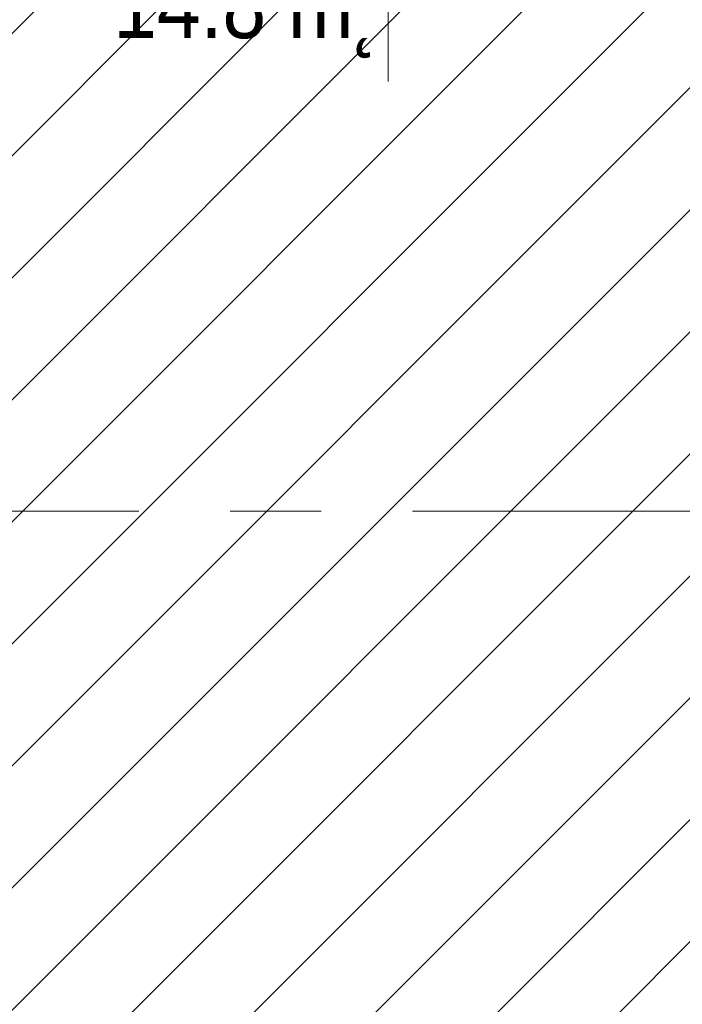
# Model space of a CAD drawing. Header units: centimetres. Extents: x -1737 to 3083, y -1 to 3760.
# Tile 15 of 36: x -477 to -246, y 1197 to 1539. Entities that reach past the tile are written whole.
import ezdxf

# ---------------------------------------------------------------- set-up
doc = ezdxf.new("R2010")
doc.units = ezdxf.units.CM
doc.linetypes.add('Oś', pattern=[222.25, 127, -31.75, 31.75, -31.75])
for name, color, linetype, lineweight in [('A-AREA-IDEN', 2, 'Continuous', 13), ('A-DETL-GENF', 92, 'Continuous', 9), ('S-GRID', 1, 'Continuous', 13)]:
    doc.layers.add(name, color=color, linetype=linetype, lineweight=lineweight)
doc.styles.add('Arial_7', font='arial.ttf', dxfattribs={"width": 0.85, "height": 23})

msp = doc.modelspace()

# ---------------------------------------------------------------- linework, layer by layer
at = {"layer": 'A-AREA-IDEN', "color": 251, "lineweight": 9}
msp.add_line((-348.79, 1560.2), (-348.79, 1517.7), dxfattribs=at)
at = {"layer": 'A-DETL-GENF', "color": 251, "linetype": 'Continuous', "lineweight": 9}
for p, q in [((-557.87, 1456.11), (542.38, 2556.36)), ((-557.87, 1413.68), (542.38, 2513.93)), ((-1207.62, 721.51), (542.38, 2471.51)), ((-1207.62, 679.08), (542.38, 2429.08)), ((-1207.62, 636.65), (542.38, 2386.65)), ((-1207.62, 594.23), (542.38, 2344.23)), ((-1207.62, 551.8), (542.38, 2301.8)), ((-1207.62, 509.37), (542.38, 2259.37)), ((-1207.62, 466.95), (542.38, 2216.95)), ((-1207.62, 424.52), (542.38, 2174.52)), ((-1207.62, 382.09), (542.38, 2132.09)), ((-1165.97, 381.33), (542.38, 2089.67)), ((-1123.54, 381.33), (542.38, 2047.24)), ((-1081.11, 381.33), (542.38, 2004.81))]:
    msp.add_line(p, q, dxfattribs=at)
at = {"layer": 'S-GRID', "color": 251, "linetype": 'Oś', "lineweight": 9}
msp.add_line((1342.46, 1368.33), (-1368.76, 1368.33), dxfattribs=at)

# ---------------------------------------------------------------- texts
at = {"layer": 'A-AREA-IDEN', "color": 251, "lineweight": 9, "style": 'Arial_7', "width": 0.85}
msp.add_text('14.8 m˛', height=23, dxfattribs=at).set_placement((-444.37, 1532.81))

doc.saveas('drawing.dxf')
